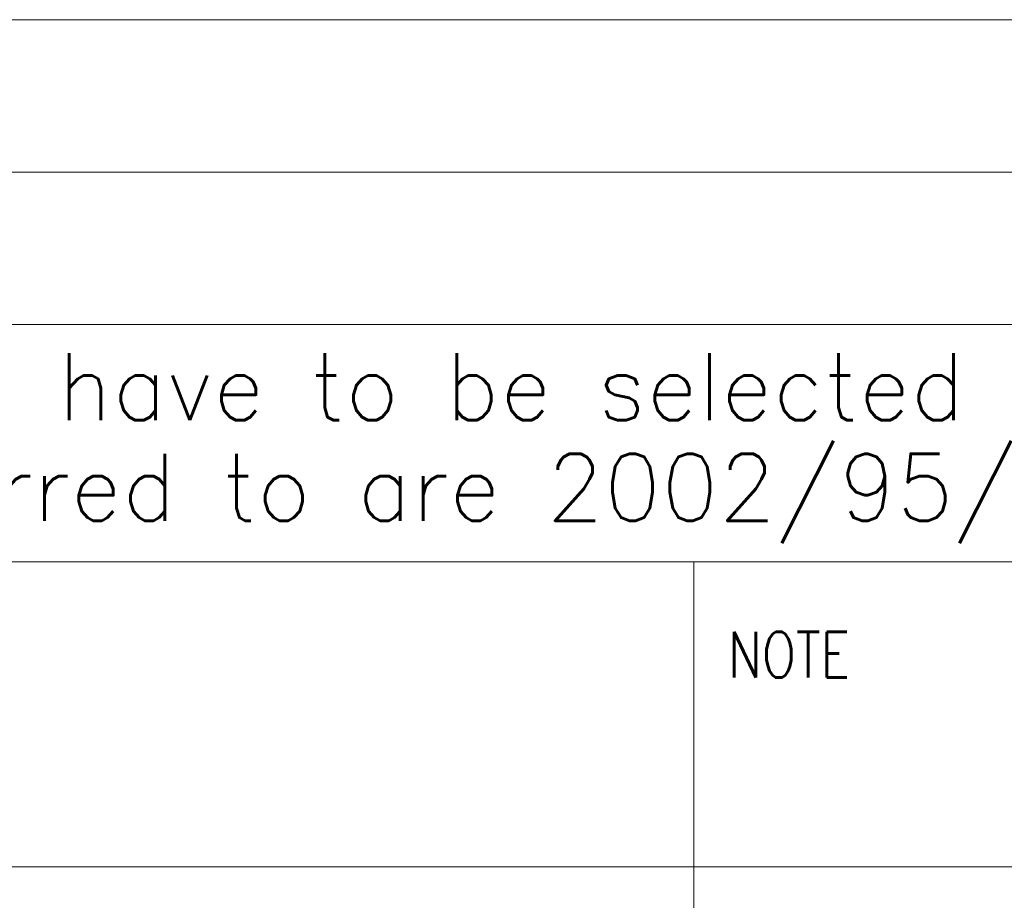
# Model space of a CAD drawing. Header units: millimetres. Extents: x 4 to 415, y 5 to 292.
# Tile 27 of 31: x 273 to 305, y 34 to 63. Entities that reach past the tile are written whole.
import ezdxf

# ---------------------------------------------------------------- set-up
doc = ezdxf.new("R2010")
doc.units = ezdxf.units.MM
doc.layers.add('1', color=7, linetype='Continuous')
doc.layers.add('256', color=7, linetype='Continuous')
doc.styles.add('blockfont', font='simplex.shx')

# ---------------------------------------------------------------- blocks, each defined once
blk = doc.blocks.new('TabularNote1')
at = {"layer": '1', "color": 7, "linetype": 'Continuous', "lineweight": 18}
for p, q in [((40, 5), (140, 5)), ((40, 0), (140, 0))]:
    blk.add_line(p, q, dxfattribs=at)

msp = doc.modelspace()

# ---------------------------------------------------------------- linework, layer by layer
at = {"layer": '256', "color": 4, "linetype": 'Continuous', "lineweight": 18}
for p, q in [((225, 57.794), (415, 57.794)), ((225, 35), (415, 35))]:
    msp.add_line(p, q, dxfattribs=at)
at = {"layer": '256', "color": 3, "linetype": 'Continuous', "lineweight": 18}
for p, q in [((225, 52.794), (415, 52.794)), ((265, 45), (365, 45)), ((295, 45), (295, 5))]:
    msp.add_line(p, q, dxfattribs=at)

# ---------------------------------------------------------------- block references
at = {"layer": '1', "color": 172, "linetype": 'Continuous', "lineweight": 18}
msp.add_blockref('TabularNote1', (225, 57.794), dxfattribs=at)

# ---------------------------------------------------------------- texts
at = {"layer": '256', "color": 3, "linetype": 'Continuous', "lineweight": 13, "char_height": 2.2, "attachment_point": 7, "line_spacing_factor": 0.903614, "style": 'blockfont'}
for s, insert in [('\\W0.9988;All materials employed have to be selected among RoHS compliant materials:', (239.003, 48.917)), ('\\W0.9983;the EC directives to be referred to are 2002/95/EC and correlated subsequent ones.', (230.203, 45.617))]:
    msp.add_mtext(s, dxfattribs=dict(at, insert=insert))
at = {"layer": '256', "color": 4, "linetype": 'Continuous', "lineweight": 13, "insert": (296.113, 41.208), "char_height": 1.5, "attachment_point": 7, "line_spacing_factor": 0.903614, "style": 'blockfont'}
msp.add_mtext('\\W0.7884;NOTE', dxfattribs=at)
at = {"layer": '256', "color": 1, "linetype": 'Continuous', "lineweight": 13, "char_height": 2.3, "attachment_point": 7, "line_spacing_factor": 0.903614, "style": 'blockfont'}
for insert in [(304.279, 40.389), (304.279, 36.939)]:
    msp.add_mtext('\\W0.9844; ', dxfattribs=dict(at, insert=insert))

doc.saveas('drawing.dxf')
